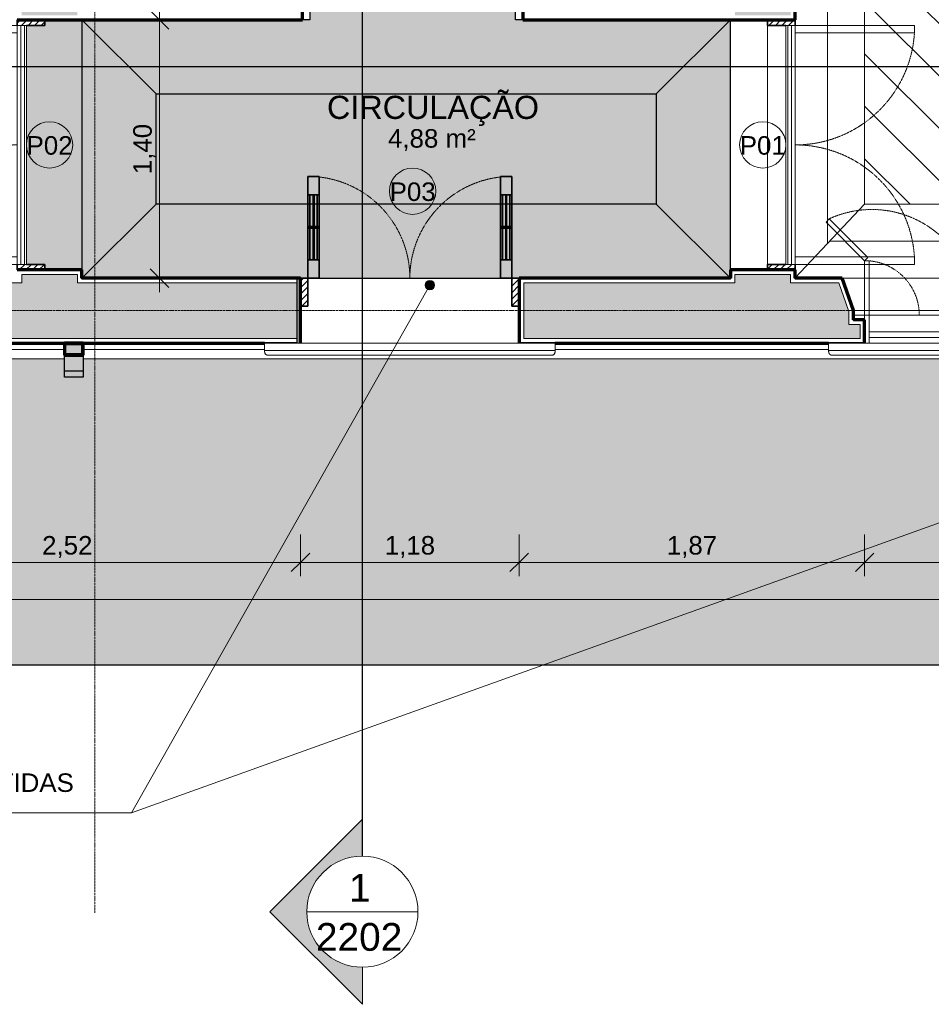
# Model space of a CAD drawing. Header units: millimetres. Extents: x -34108 to 9838, y -21919 to 4394.
# Tile 19 of 36: x -10607 to -5686, y -21919 to -16602. Entities that reach past the tile are written whole.
import ezdxf

# ---------------------------------------------------------------- set-up
doc = ezdxf.new("R2010")
doc.units = ezdxf.units.MM
doc.linetypes.add('_Tracejado pequeno', pattern=[2.25, 1.5, -0.75])
doc.linetypes.add('_Traço - ponto', pattern=[16, 12, -2, 0, -2])
for name, color, linetype, lineweight in [('A-ANNO-DIMS', 211, 'Continuous', 9), ('A-ANNO-DIMS-50', 211, 'Continuous', 9), ('A-AREA-IDEN', 2, 'Continuous', 9), ('A-DOOR', 31, 'Continuous', 18), ('A-DOOR-HDLN', 31, '_Tracejado pequeno', 18), ('A-DOOR-IDEN', 31, 'Continuous', 9), ('A-FLOR', 192, 'Continuous', 18), ('A-FLOR-PATT', 8, 'Continuous', 25), ('A-GENM', 13, 'Continuous', 18), ('A-GLAZ', 151, 'Continuous', 18), ('A-GLAZ-HDLN', 1, '_Tracejado pequeno', 18), ('A-WALL', 113, 'Continuous', 18), ('A-WALL-PATT', 111, 'Continuous', 70), ('G-ANNO-SYMB', 111, 'Continuous', 9), ('G-ANNO-TEXT', 231, 'Continuous', 9), ('S-GRID', 1, 'Continuous', 9)]:
    doc.layers.add(name, color=color, linetype=linetype, lineweight=lineweight)
doc.styles.add('Arial_2', font='arial.ttf', dxfattribs={"height": 125})
doc.styles.add('Arial_3', font='arial.ttf', dxfattribs={"height": 150})
doc.styles.add('Arial_4', font='arial.ttf', dxfattribs={"height": 100})
doc.dimstyles.new('Diagonal_-_2_0mm_Arial', dxfattribs={"dimscale": 304.8, "dimtxt": 102.02594, "dimasz": 0.328084, "dimexe": 0.246063, "dimexo": 0.0625, "dimgap": 0.024606, "dimtad": 1, "dimlfac": 0.001, "dimrnd": 0.01, "dimzin": 0, "dimdsep": 46, "dimtxsty": 'Arial_4', "dimblk1": 'OBLIQUE', "dimblk2": 'OBLIQUE', "dimsah": 1, "dimcen": 0.09, "dimdle": 0.246063, "dimadec": 0, "dimazin": 0, "dimtfac": 1, "dimtdec": 4, "dimtix": 1, "dimtmove": 0, "dimatfit": 3, "dimfxl": 0.492126, "dimfxlon": 1, "dimtvp": 1, "dimtolj": 1, "dimtzin": 0, "dimarcsym": 2})
doc.dimstyles.new('Diagonal_-_2_0mm_Arial_1', dxfattribs={"dimscale": 304.8, "dimtxt": 102.02594, "dimasz": 0.328084, "dimexe": 0.246063, "dimexo": 0.0625, "dimgap": 0.024606, "dimtad": 1, "dimdec": 0, "dimlfac": 0.1, "dimdsep": 46, "dimtxsty": 'Arial_4', "dimblk1": 'OBLIQUE', "dimblk2": 'OBLIQUE', "dimsah": 1, "dimcen": 0.09, "dimdle": 0.246063, "dimadec": 0, "dimazin": 0, "dimtfac": 1, "dimtdec": 4, "dimtix": 1, "dimtmove": 0, "dimatfit": 3, "dimfxl": 0.492126, "dimfxlon": 1, "dimtvp": 1, "dimtolj": 1, "dimtzin": 0, "dimarcsym": 2})

# ---------------------------------------------------------------- blocks, each defined once
blk = doc.blocks.new('Door_CV_Sem Chanfre - Door_CV_Sem Chanfre-4335708-PLANTA TÉRREO - MANTER _ CONSTRUIR')
at = {"layer": 'A-DOOR'}
h = blk.add_hatch(dxfattribs=at)
h.set_pattern_fill('FP_1', color=256, style=0, pattern_type=2)
h.set_pattern_definition([(45, (8501.115, 17573.492), (-17.67767, 17.67767), [])])
h.paths.add_polyline_path([(550, 25), (590, 25), (590, 175), (550, 175), (550, 172.5)], flags=0)
h.paths.add_polyline_path([(-590, 25), (-550, 25), (-550, 175), (-590, 175), (-590, 150)], flags=0)
at = {"layer": 'A-DOOR', "lineweight": 35}
for p, q in [((-490, 725), (-550, 725)), ((-550, 725), (-550, 625)), ((-490, 625), (-490, 725)), ((490, 625), (490, 725)), ((490, 725), (550, 725)), ((550, 725), (550, 625)), ((-550, 625), (-550, 275)), ((-490, 625), (-550, 625)), ((-540, 625), (-540, 275)), ((-522.5, 455), (-522.5, 625)), ((-517.5, 625), (-517.5, 455)), ((-500, 275), (-500, 625)), ((-490, 275), (-490, 625)), ((490, 275), (490, 625)), ((490, 625), (550, 625)), ((500, 275), (500, 625)), ((517.5, 625), (517.5, 455)), ((522.5, 455), (522.5, 625)), ((540, 625), (540, 275)), ((550, 625), (550, 275)), ((-490, 455), (-550, 455)), ((-550, 445), (-490, 445)), ((-522.5, 445), (-522.5, 275)), ((-517.5, 275), (-517.5, 445)), ((490, 455), (550, 455)), ((550, 445), (490, 445)), ((517.5, 275), (517.5, 445)), ((522.5, 445), (522.5, 275)), ((-550, 275), (-550, 175)), ((-550, 275), (-490, 275)), ((-490, 175), (-490, 275)), ((550, 275), (490, 275)), ((490, 175), (490, 275)), ((550, 275), (550, 175)), ((-590, 175), (-550, 175)), ((-550, 175), (-490, 175)), ((-550, 175), (-550, 25)), ((550, 175), (490, 175)), ((550, 175), (590, 175)), ((550, 25), (550, 175)), ((-550, 25), (-590, 25)), ((590, 25), (550, 25))]:
    blk.add_line(p, q, dxfattribs=at)
at = {"layer": 'A-DOOR-HDLN'}
for centre, start, end in [((-550, 175), 0, 83.7371), ((550, 175), 96.2629, 180)]:
    blk.add_arc(centre, 550, start, end, dxfattribs=at)
blk = doc.blocks.new('porta dupla - P02 - 1_35 x 2_60 m-4336731-PLANTA TÉRREO - MANTER _ CONSTRUIR')
at = {"layer": 'A-DOOR'}
h = blk.add_hatch(dxfattribs=at)
h.set_pattern_fill('FP_9', color=256, style=0, pattern_type=2)
h.set_pattern_definition([(315, (16678.492, -10446.115), (17.67767, 17.67767), [])])
h.paths.add_polyline_path([(-675, 172.5), (-675, 25), (-645, 25), (-645, 175), (-675, 175)], flags=0)
h.paths.add_polyline_path([(645, 125), (645, 25), (675, 25), (675, 175), (645, 175), (645, 135)], flags=0)
for p, q in [((-605, 820), (-645, 820)), ((-645, 820), (-645, 175)), ((-605, 175), (-605, 820)), ((605, 175), (605, 820)), ((605, 820), (645, 820)), ((645, 820), (645, 175)), ((-645, 175), (-605, 175)), ((-645, 175), (645, 175)), ((-645, 175), (-645, 155)), ((645, 175), (605, 175)), ((645, 175), (645, 155)), ((-645, 155), (645, 155)), ((-645, 155), (-645, 135)), ((-645, 135), (-645, 125)), ((-645, 135), (645, 135)), ((645, 125), (-645, 125)), ((645, 135), (645, 155)), ((645, 135), (645, 125))]:
    blk.add_line(p, q, dxfattribs=at)
at = {"layer": 'A-DOOR', "lineweight": 35}
for p, q in [((-675, 175), (-645, 175)), ((645, 175), (675, 175)), ((-645, 125), (-645, 25)), ((645, 25), (645, 125)), ((-645, 25), (-675, 25)), ((675, 25), (645, 25))]:
    blk.add_line(p, q, dxfattribs=at)
at = {"layer": 'A-DOOR-HDLN'}
for centre, start, end in [((-645, 175), 360, 90), ((645, 175), 90, 180)]:
    blk.add_arc(centre, 645, start, end, dxfattribs=at)
blk = doc.blocks.new('Window_CV - Window_CV - 1 divisão-4329171-PLANTA TÉRREO - MANTER _ CONSTRUIR')
at = {"layer": 'A-GLAZ'}
for p, q in [((-780.9, 495.9), (-798.6, 478.2)), ((-572.3, 287.3), (-780.9, 495.9)), ((572.3, 288.1), (780.9, 496.7)), ((798.6, 479), (590, 270.4)), ((780.9, 496.7), (798.6, 479)), ((-798.6, 478.2), (-590, 269.6)), ((-590, 269.6), (-572.3, 287.3)), ((-590, 269.6), (-590, -25)), ((-565, 269.6), (-590, 269.6)), ((-565, -25), (-565, 269.6)), ((565, 270.4), (590, 270.4)), ((565, -25), (565, 270.4)), ((590, 270.4), (572.3, 288.1)), ((590, 270.4), (590, -25)), ((-650, -25), (-590, -25)), ((-590, -25), (-565, -25)), ((-590, -25), (-590, -50)), ((-590, -50), (-590, -25)), ((-590, -25), (-565, -25)), ((-565, -25), (-565, -115)), ((565, -25), (-565, -25)), ((590, -25), (565, -25)), ((565, -115), (565, -25)), ((565, -25), (590, -25)), ((590, -50), (590, -25)), ((590, -25), (650, -25)), ((590, -25), (590, -50)), ((-565, -115), (565, -115)), ((-565, -115), (-565, -145)), ((-565, -145), (-565, -175)), ((-565, -145), (565, -145)), ((565, -145), (565, -115)), ((565, -175), (565, -145))]:
    blk.add_line(p, q, dxfattribs=at)
at = {"layer": 'A-GLAZ-HDLN'}
for centre, radius, start, end in [((-550.7, -4.5), 550.8, 0.4654, 114.7046), ((551.4, -4.8), 551.5, 65.4101, 179.5037), ((-590, -25), 295, 0, 85.1386), ((590, -25), 295, 94.8614, 180)]:
    blk.add_arc(centre, radius, start, end, dxfattribs=at)
blk = doc.blocks.new('porta dupla - P01 - 1_35 x 2_60 m-4336736-PLANTA TÉRREO - MANTER _ CONSTRUIR')
at = {"layer": 'A-DOOR'}
h = blk.add_hatch(dxfattribs=at)
h.set_pattern_fill('FP_21', color=256, style=0, pattern_type=2)
h.set_pattern_definition([(135, (-16678.492, 6596.115), (-17.67767, -17.67767), [])])
h.paths.add_polyline_path([(675, 175), (645, 175), (645, 25), (675, 25), (675, 172.5)], flags=0)
h.paths.add_polyline_path([(-645, 125), (-645, 175), (-675, 175), (-675, 25), (-645, 25)], flags=0)
for p, q in [((-605, 820), (-645, 820)), ((-645, 820), (-645, 175)), ((-605, 175), (-605, 820)), ((605, 175), (605, 820)), ((605, 820), (645, 820)), ((645, 820), (645, 175)), ((-645, 175), (-605, 175)), ((-645, 175), (645, 175)), ((-645, 175), (-645, 155)), ((645, 175), (605, 175)), ((645, 175), (645, 155)), ((-645, 155), (645, 155)), ((-645, 155), (-645, 135)), ((-645, 135), (-645, 125)), ((-645, 135), (645, 135)), ((645, 125), (-645, 125)), ((645, 135), (645, 155)), ((645, 135), (645, 125))]:
    blk.add_line(p, q, dxfattribs=at)
at = {"layer": 'A-DOOR', "lineweight": 35}
for p, q in [((-675, 175), (-645, 175)), ((645, 175), (675, 175)), ((-645, 125), (-645, 25)), ((645, 25), (645, 125)), ((-645, 25), (-675, 25)), ((675, 25), (645, 25))]:
    blk.add_line(p, q, dxfattribs=at)
at = {"layer": 'A-DOOR-HDLN'}
for centre, start, end in [((-645, 175), 360, 90), ((645, 175), 90, 180)]:
    blk.add_arc(centre, 645, start, end, dxfattribs=at)
blk = doc.blocks.new('ornamento esquadrias - ornamento esquadrias-4133635-PLANTA TÉRREO - MANTER _ CONSTRUIR')
at = {"layer": 'A-GENM'}
for p, q in [((3348.9, -6098.2), (3348.9, -4528.8)), ((3348.9, -4528.8), (3388.9, -4528.8)), ((3388.9, -4528.8), (3388.9, -6098.2)), ((3413.9, -6081.1), (3413.9, -4545.8)), ((3348.9, -6098.2), (3388.9, -6098.2))]:
    blk.add_line(p, q, dxfattribs=at)
for points, knots in [([(3388.9, -4528.8), (3391.1, -4528.8), (3394.4, -4529), (3398.5, -4529.7), (3401.4, -4530.4), (3404, -4531.3), (3406.4, -4532.4), (3408.1, -4533.5), (3409.3, -4534.5), (3410.6, -4535.8), (3411.6, -4537.2), (3412.4, -4538.6), (3412.8, -4539.5), (3413.3, -4540.8), (3413.6, -4542.4), (3413.9, -4544.5), (3413.9, -4546.2), (3413.8, -4547.4)], [0, 0, 0, 0, 0.142857, 0.214286, 0.285714, 0.357143, 0.428571, 0.5, 0.535714, 0.571429, 0.678571, 0.705357, 0.732143, 0.785714, 0.839286, 0.892857, 1, 1, 1, 1]), ([(3413.8, -6079.6), (3414, -6081.1), (3413.9, -6083.4), (3413.3, -6086.2), (3412.7, -6087.9), (3412, -6089.1), (3411.3, -6090.3), (3410.4, -6091.5), (3409.3, -6092.5), (3408.1, -6093.5), (3406.6, -6094.5), (3404.7, -6095.4), (3402.1, -6096.4), (3399.3, -6097.2), (3396.2, -6097.7), (3393, -6098.1), (3390.6, -6098.2), (3388.9, -6098.2)], [0, 0, 0, 0, 0.142857, 0.214286, 0.285714, 0.321429, 0.357143, 0.428571, 0.464286, 0.5, 0.571429, 0.625, 0.678571, 0.785714, 0.839286, 0.892857, 1, 1, 1, 1])]:
    blk.add_open_spline(points, degree=3, knots=knots, dxfattribs=at)
blk = doc.blocks.new('Generic Models 1 - Generic Models 24-4258923-PLANTA TÉRREO - MANTER _ CONSTRUIR')
at = {"layer": 'A-GENM', "lineweight": 25}
h = blk.add_hatch(color=173, dxfattribs=at)
h.paths.add_polyline_path([(-10365.6, -18413.5), (-10265.6, -18413.5), (-10265.6, -18348.5), (-10365.6, -18348.5)], flags=0)
h.paths.add_polyline_path([(-10267.6, -18411.5), (-10363.6, -18411.5), (-10363.6, -18350.5), (-10267.6, -18350.5)], flags=0)
for points in [[(-10267.6, -18411.5), (-10267.6, -18350.5), (-10363.6, -18350.5), (-10363.6, -18411.5), (-10302.6, -18411.5)], [(-10365.6, -18498.5), (-10265.6, -18498.5), (-10265.6, -18413.5), (-10365.6, -18413.5), (-10365.6, -18448.5)], [(-10365.6, -18533.5), (-10265.6, -18533.5), (-10265.6, -18498.5), (-10365.6, -18498.5)]]:
    blk.add_hatch(color=254, dxfattribs=at).paths.add_polyline_path(points, flags=0)
at = {"layer": 'A-GENM', "color": 7, "lineweight": 70}
for p, q in [((-10365.6, -18348.5), (-10365.6, -18413.5)), ((-10265.6, -18348.5), (-10365.6, -18348.5)), ((-10363.6, -18411.5), (-10363.6, -18350.5)), ((-10363.6, -18350.5), (-10267.6, -18350.5)), ((-10267.6, -18350.5), (-10267.6, -18411.5)), ((-10265.6, -18413.5), (-10265.6, -18348.5)), ((-10365.6, -18413.5), (-10265.6, -18413.5)), ((-10267.6, -18411.5), (-10363.6, -18411.5))]:
    blk.add_line(p, q, dxfattribs=at)
at = {"layer": 'A-GENM', "color": 5, "lineweight": 25}
for p, q in [((-10365.6, -18498.5), (-10365.6, -18413.5)), ((-10265.6, -18413.5), (-10265.6, -18498.5)), ((-10365.6, -18533.5), (-10365.6, -18498.5)), ((-10365.6, -18498.5), (-10265.6, -18498.5)), ((-10265.6, -18498.5), (-10265.6, -18533.5)), ((-10265.6, -18533.5), (-10365.6, -18533.5))]:
    blk.add_line(p, q, dxfattribs=at)
blk = doc.blocks.new('Embasamento - Embasamento-4325691-PLANTA TÉRREO - MANTER _ CONSTRUIR')
at = {"layer": 'A-GENM'}
for p, q in [((-11415.6, -18383.5), (-10365.6, -18383.5)), ((-10265.6, -18383.5), (-9285.8, -18383.5)), ((-7716.4, -18383.5), (-6240.8, -18383.5)), ((-17865.6, -18433.5), (-10365.6, -18433.5)), ((-10265.6, -18433.5), (-4145.6, -18433.5))]:
    blk.add_line(p, q, dxfattribs=at)
blk = doc.blocks.new('Section - M_Section head ABNT-2836546-PLANTA TÉRREO - MANTER _ CONSTRUIR')
at = {"layer": 'G-ANNO-SYMB'}
h = blk.add_hatch(color=256, dxfattribs=at)
edge = h.paths.add_edge_path(flags=0)
edge.add_line((-6, 10), (4, 0))
edge.add_line((4, 0), (0, 0))
edge.add_arc((-6, 0), 6, 0, 180)
edge.add_line((-12, 0), (-16, 0))
edge.add_line((-16, 0), (-6, 10))
for p, q in [((-16, 0), (-6, 10)), ((-6, 10), (-16, 0)), ((4, 0), (-6, 10)), ((4, 0), (-6, 10)), ((0, 0), (4, 0)), ((-16, 0), (-12, 0))]:
    blk.add_line(p, q, dxfattribs=at)
for start, end in [(360, 180), (0, 180), (180, 0)]:
    blk.add_arc((-6, 0), 6, start, end, dxfattribs=at)
blk = doc.blocks.new('DIMBLOCK4-PLANTA TÉRREO - MANTER _ CONSTRUIR')
at = {"layer": 'A-ANNO-DIMS-50'}
for p, q in [((-30071.1, -19582.8), (-30071.1, -19807.8)), ((-30071.1, -19732.8), (-30071.1, -19582.8)), ((3348.9, -19582.8), (3348.9, -19807.8)), ((3348.9, -19732.8), (3348.9, -19582.8)), ((-30146.1, -19732.8), (3423.9, -19732.8))]:
    blk.add_line(p, q, dxfattribs=at)
at = {"layer": 'A-ANNO-DIMS-50', "lineweight": 18}
for p, q in [((-30071.1, -19732.8), (-30021.1, -19682.8)), ((3348.9, -19732.8), (3398.9, -19682.8)), ((-30071.1, -19732.8), (-30121.1, -19782.8)), ((3348.9, -19732.8), (3298.9, -19782.8))]:
    blk.add_line(p, q, dxfattribs=at)
at = {"layer": 'A-ANNO-DIMS-50', "color": 0, "insert": (-13535.6, -19590.7), "char_height": 100, "width": 418.697, "attachment_point": 1, "line_spacing_factor": 0.941778, "style": 'Arial_4'}
blk.add_mtext('33,42', dxfattribs=at)
blk = doc.blocks.new('_Oblique')
at = {"color": 0, "linetype": 'ByBlock', "lineweight": -2}
blk.add_line((-0.5, -0.5), (0.5, 0.5), dxfattribs=at)
blk = doc.blocks.new('DIMBLOCK6-PLANTA TÉRREO - MANTER _ CONSTRUIR')
at = {"layer": 'A-ANNO-DIMS-50', "lineweight": 18}
for p, q in [((-9852.5, -16603.5), (-9902.5, -16553.5)), ((-9852.5, -16603.5), (-9802.5, -16653.5)), ((-9852.5, -17998.5), (-9902.5, -17948.5)), ((-9852.5, -17998.5), (-9802.5, -18048.5))]:
    blk.add_line(p, q, dxfattribs=at)
at = {"layer": 'A-ANNO-DIMS-50'}
for p, q in [((-10002.5, -16603.5), (-9777.5, -16603.5)), ((-9852.5, -16603.5), (-10002.5, -16603.5)), ((-9852.5, -18073.5), (-9852.5, -16603.5)), ((-10002.5, -17998.5), (-9777.5, -17998.5)), ((-9852.5, -17998.5), (-10002.5, -17998.5))]:
    blk.add_line(p, q, dxfattribs=at)
at = {"layer": 'A-ANNO-DIMS-50', "color": 0, "insert": (-9994.6, -17436.7), "char_height": 100, "width": 325.653, "attachment_point": 1, "rotation": 90, "line_spacing_factor": 0.941778, "style": 'Arial_4'}
blk.add_mtext('1,40', dxfattribs=at)
blk = doc.blocks.new('DIMBLOCK7-PLANTA TÉRREO - MANTER _ CONSTRUIR')
at = {"layer": 'A-ANNO-DIMS-50', "lineweight": 18}
for p, q in [((-9852.5, -16303.5), (-9902.5, -16253.5)), ((-9852.5, -16303.5), (-9802.5, -16353.5)), ((-9852.5, -16603.5), (-9902.5, -16553.5)), ((-9852.5, -16603.5), (-9802.5, -16653.5))]:
    blk.add_line(p, q, dxfattribs=at)
at = {"layer": 'A-ANNO-DIMS-50'}
for p, q in [((-10002.5, -16303.5), (-9777.5, -16303.5)), ((-9852.5, -16303.5), (-10002.5, -16303.5)), ((-9852.5, -16603.5), (-9852.5, -16303.5)), ((-10002.5, -16603.5), (-9777.5, -16603.5)), ((-9852.5, -16603.5), (-10002.5, -16603.5))]:
    blk.add_line(p, q, dxfattribs=at)
at = {"layer": 'A-ANNO-DIMS-50', "color": 0, "insert": (-9994.6, -16531), "char_height": 100, "width": 186.088, "attachment_point": 1, "rotation": 90, "line_spacing_factor": 0.941778, "style": 'Arial_4'}
blk.add_mtext('30', dxfattribs=at)
blk = doc.blocks.new('DIMBLOCK49-PLANTA TÉRREO - MANTER _ CONSTRUIR')
at = {"layer": 'A-ANNO-DIMS-50'}
for p, q in [((-11610.3, -19382.8), (-11610.3, -19607.8)), ((-11610.3, -19532.8), (-11610.3, -19382.8)), ((-9091.1, -19382.8), (-9091.1, -19607.8)), ((-9091.1, -19532.8), (-9091.1, -19382.8)), ((-11610.3, -19532.8), (-9091.1, -19532.8))]:
    blk.add_line(p, q, dxfattribs=at)
at = {"layer": 'A-ANNO-DIMS-50', "lineweight": 18}
for p, q in [((-11610.3, -19532.8), (-11560.3, -19482.8)), ((-9091.1, -19532.8), (-9041.1, -19482.8)), ((-11610.3, -19532.8), (-11660.3, -19582.8)), ((-9091.1, -19532.8), (-9141.1, -19582.8))]:
    blk.add_line(p, q, dxfattribs=at)
at = {"layer": 'A-ANNO-DIMS-50', "color": 0, "insert": (-10486.4, -19390.7), "char_height": 100, "width": 325.653, "attachment_point": 1, "line_spacing_factor": 0.941778, "style": 'Arial_4'}
blk.add_mtext('2,52', dxfattribs=at)
blk = doc.blocks.new('DIMBLOCK50-PLANTA TÉRREO - MANTER _ CONSTRUIR')
at = {"layer": 'A-ANNO-DIMS-50'}
for p, q in [((-9091.1, -19382.8), (-9091.1, -19607.8)), ((-9091.1, -19532.8), (-9091.1, -19382.8)), ((-7911.1, -19382.8), (-7911.1, -19607.8)), ((-7911.1, -19532.8), (-7911.1, -19382.8)), ((-9091.1, -19532.8), (-7911.1, -19532.8))]:
    blk.add_line(p, q, dxfattribs=at)
at = {"layer": 'A-ANNO-DIMS-50', "lineweight": 18}
for p, q in [((-9091.1, -19532.8), (-9041.1, -19482.8)), ((-7911.1, -19532.8), (-7861.1, -19482.8)), ((-9091.1, -19532.8), (-9141.1, -19582.8)), ((-7911.1, -19532.8), (-7961.1, -19582.8))]:
    blk.add_line(p, q, dxfattribs=at)
at = {"layer": 'A-ANNO-DIMS-50', "color": 0, "insert": (-8636.8, -19390.7), "char_height": 100, "width": 325.653, "attachment_point": 1, "line_spacing_factor": 0.941778, "style": 'Arial_4'}
blk.add_mtext('1,18', dxfattribs=at)
blk = doc.blocks.new('DIMBLOCK51-PLANTA TÉRREO - MANTER _ CONSTRUIR')
at = {"layer": 'A-ANNO-DIMS-50'}
for p, q in [((-7911.1, -19382.8), (-7911.1, -19607.8)), ((-7911.1, -19532.8), (-7911.1, -19382.8)), ((-6046.1, -19382.8), (-6046.1, -19607.8)), ((-6046.1, -19532.8), (-6046.1, -19382.8)), ((-7911.1, -19532.8), (-6046.1, -19532.8))]:
    blk.add_line(p, q, dxfattribs=at)
at = {"layer": 'A-ANNO-DIMS-50', "lineweight": 18}
for p, q in [((-7911.1, -19532.8), (-7861.1, -19482.8)), ((-6046.1, -19532.8), (-5996.1, -19482.8)), ((-7911.1, -19532.8), (-7961.1, -19582.8)), ((-6046.1, -19532.8), (-6096.1, -19582.8))]:
    blk.add_line(p, q, dxfattribs=at)
at = {"layer": 'A-ANNO-DIMS-50', "color": 0, "insert": (-7114.3, -19390.7), "char_height": 100, "width": 325.653, "attachment_point": 1, "line_spacing_factor": 0.941778, "style": 'Arial_4'}
blk.add_mtext('1,87', dxfattribs=at)
blk = doc.blocks.new('DIMBLOCK52-PLANTA TÉRREO - MANTER _ CONSTRUIR')
at = {"layer": 'A-ANNO-DIMS-50'}
for p, q in [((-6046.1, -19382.8), (-6046.1, -19607.8)), ((-6046.1, -19532.8), (-6046.1, -19382.8)), ((-4866.1, -19382.8), (-4866.1, -19607.8)), ((-4866.1, -19532.8), (-4866.1, -19382.8)), ((-6046.1, -19532.8), (-4866.1, -19532.8))]:
    blk.add_line(p, q, dxfattribs=at)
at = {"layer": 'A-ANNO-DIMS-50', "lineweight": 18}
for p, q in [((-6046.1, -19532.8), (-5996.1, -19482.8)), ((-4866.1, -19532.8), (-4816.1, -19482.8)), ((-6046.1, -19532.8), (-6096.1, -19582.8)), ((-4866.1, -19532.8), (-4916.1, -19582.8))]:
    blk.add_line(p, q, dxfattribs=at)
at = {"layer": 'A-ANNO-DIMS-50', "color": 0, "insert": (-5591.8, -19390.7), "char_height": 100, "width": 325.653, "attachment_point": 1, "line_spacing_factor": 0.941778, "style": 'Arial_4'}
blk.add_mtext('1,18', dxfattribs=at)
blk = doc.blocks.new('TAG-Porta - Ref_ Porta-2416850-PLANTA TÉRREO - MANTER _ CONSTRUIR')
at = {"layer": 'A-DOOR-IDEN'}
blk.add_circle((0, 0), 2.5, dxfattribs=at)

msp = doc.modelspace()

# ---------------------------------------------------------------- hatches: boundary and pattern name
at = {"layer": 'A-FLOR-PATT', "lineweight": 18}
h = msp.add_hatch(dxfattribs=at)
h.set_pattern_fill('FP_24', color=256, style=0, pattern_type=2)
h.set_pattern_definition([(90, (-19846.12, -7372.6), (-200, 1e-14), [])])
h.paths.add_polyline_path([(-6421.115, -17996.929), (-6046.115, -17598.492), (-6046.115, -10018.492), (-6421.115, -9643.492), (-6421.115, -10462.116), (-6446.115, -10470.866), (-6446.115, -11875.866), (-6421.115, -11884.616), (-6421.115, -17955.992)], flags=0)
h = msp.add_hatch(dxfattribs=at)
h.set_pattern_fill('FP_23', color=256, style=0, pattern_type=2)
h.set_pattern_definition([(315, (-7844.11, -11029.7), (141.4214, 141.4214), [])])
h.paths.add_polyline_path([(-2848.479, -17598.492), (-2121.115, -17598.492), (-2121.115, -10018.492), (-6046.115, -10018.492), (-6046.115, -17598.492), (-4149.698, -17598.492)], flags=0)
at = {"layer": 'A-FLOR-PATT'}
for points in [[(-8681.115, -17003.492), (-7171.115, -17003.492), (-6771.115, -16603.492), (-7931.115, -16603.492), (-7931.115, -16353.492), (-9041.115, -16353.492), (-9041.115, -16603.492), (-10271.115, -16603.492), (-9871.115, -17003.492), (-9081.115, -17003.492)], [(-10429.448, -17953.492), (-10271.115, -17953.492), (-10271.115, -16603.492), (-10471.115, -16603.492), (-10471.115, -16633.492), (-10571.115, -16633.492), (-10571.115, -17923.492), (-10471.115, -17923.492), (-10471.115, -17953.492), (-10446.115, -17953.492)], [(-10271.115, -17998.492), (-9871.115, -17598.492), (-9871.115, -17003.492), (-10271.115, -16603.492), (-10271.115, -17955.992)], [(-6771.115, -17998.492), (-6771.115, -16603.492), (-7171.115, -17003.492), (-7171.115, -17598.492), (-6813.615, -17955.992)], [(-7171.115, -17598.492), (-7171.115, -17003.492), (-9871.115, -17003.492), (-9871.115, -17598.492), (-8053.354, -17598.492)], [(-10271.115, -17998.492), (-6771.115, -17998.492), (-7171.115, -17598.492), (-9871.115, -17598.492), (-10228.615, -17955.992)], [(-13258.229, -20085.566), (-3425.975, -20085.566), (-3425.975, -18433.492), (-4045.632, -18433.492), (-4045.632, -18533.492), (-4145.632, -18533.492), (-4145.632, -18433.492), (-10265.632, -18433.492), (-10265.632, -18533.492), (-10365.632, -18533.492), (-10365.632, -18433.492), (-16225.78, -18433.492), (-16225.78, -20085.566)]]:
    msp.add_hatch(color=254, dxfattribs=at).paths.add_polyline_path(points, flags=0)
at = {"layer": 'A-FLOR-PATT', "lineweight": 18}
h = msp.add_hatch(dxfattribs=at)
h.set_pattern_fill('FP_27', color=256, style=0, pattern_type=2)
h.set_pattern_definition([(90, (-24371.12, -11001.7), (-200, 1e-14), [])])
h.paths.add_polyline_path([(-6571.115, -17953.492), (-6571.115, -17923.492), (-6471.115, -17923.492), (-6471.115, -16633.492), (-6571.115, -16633.492), (-6571.115, -16603.492), (-6771.115, -16603.492), (-6771.115, -17953.492), (-6589.483, -17953.492)], flags=0)
h = msp.add_hatch(dxfattribs=at)
h.set_pattern_fill('FP_28', color=256, style=0, pattern_type=2)
h.set_pattern_definition([(0, (-129, 201.5), (0, 200), [])])
h.paths.add_polyline_path([(-2197.87, -18023.492), (-2131.115, -18023.492), (-2131.115, -17998.492), (-1744.644, -17998.492), (-2121.115, -17598.492), (-6046.115, -17598.492), (-6421.115, -17996.929), (-6421.115, -17998.492), (-3231.115, -17998.492), (-3231.115, -18023.492), (-2848.479, -18023.492)], flags=0)
h.paths.add_polyline_path([(-6161.264, -18023.492), (-6161.244, -18023.492), (-6167.365, -18006.059)], flags=0)
at = {"layer": 'A-WALL-PATT'}
h = msp.add_hatch(color=256, dxfattribs=at)
h.paths.add_polyline_path([(-10596.115, -18023.492), (-10296.115, -18023.492), (-10296.115, -17978.492), (-10596.115, -17978.492), (-10596.115, -18000.992)], flags=0)
h.paths.add_polyline_path([(-10446.115, -16578.492), (-10296.115, -16578.492), (-10296.115, -12278.492), (-10596.115, -12278.492), (-10596.115, -16578.492)], flags=0)
h = msp.add_hatch(color=256, dxfattribs=at)
h.paths.add_polyline_path([(-6746.115, -18023.492), (-6446.115, -18023.492), (-6446.115, -17978.492), (-6746.115, -17978.492), (-6746.115, -18000.992)], flags=0)
h.paths.add_polyline_path([(-6746.115, -16578.492), (-6446.115, -16578.492), (-6446.115, -12278.492), (-6746.115, -12278.492), (-6746.115, -16328.492)], flags=0)
h = msp.add_hatch(color=256, dxfattribs=at)
h.paths.add_polyline_path([(2998.885, -18323.492), (3023.885, -18323.492), (3023.885, -18023.492), (1363.885, -18023.492), (1363.885, -18323.492), (2356.396, -18323.492)], flags=0)
h.paths.add_polyline_path([(79.263, -18323.492), (133.885, -18323.492), (133.885, -18023.492), (-2066.115, -18023.492), (-2066.115, -18323.492), (-246.042, -18323.492)], flags=0)
h.paths.add_polyline_path([(-3296.115, -18323.492), (-3296.115, -18023.492), (-4727.128, -18023.492), (-4779.628, -18173.492), (-4781.115, -18173.492), (-4781.115, -18248.492), (-4841.115, -18248.492), (-4841.115, -18323.492), (-3336.436, -18323.492)], flags=0)
h.paths.add_polyline_path([(-6071.115, -18323.492), (-6071.115, -18248.492), (-6131.115, -18248.492), (-6131.115, -18173.492), (-6132.602, -18173.492), (-6185.102, -18023.492), (-7886.115, -18023.492), (-7886.115, -18323.492), (-6101.526, -18323.492)], flags=0)
h.paths.add_polyline_path([(-9111.115, -18323.492), (-9111.115, -18023.492), (-11471.299, -18023.492), (-11523.799, -18173.492), (-11525.286, -18173.492), (-11525.286, -18248.492), (-11585.286, -18248.492), (-11585.286, -18323.492), (-9191.921, -18323.492)], flags=0)
h.paths.add_polyline_path([(-13258.229, -18323.492), (-12815.286, -18323.492), (-12815.286, -18248.492), (-12875.286, -18248.492), (-12875.286, -18173.492), (-12876.773, -18173.492), (-12929.273, -18023.492), (-15192.128, -18023.492), (-15244.628, -18173.492), (-15246.115, -18173.492), (-15246.115, -18248.492), (-15306.115, -18248.492), (-15306.115, -18323.492), (-14559.448, -18323.492)], flags=0)
h.paths.add_polyline_path([(-16836.581, -18323.492), (-16536.115, -18323.492), (-16536.115, -18248.492), (-16596.115, -18248.492), (-16596.115, -18173.492), (-16597.602, -18173.492), (-16650.102, -18023.492), (-19157.128, -18023.492), (-19209.628, -18173.492), (-19211.115, -18173.492), (-19211.115, -18248.492), (-19271.115, -18248.492), (-19271.115, -18323.492), (-17161.885, -18323.492)], flags=0)
h.paths.add_polyline_path([(-20577.585, -18323.492), (-20501.115, -18323.492), (-20501.115, -18248.492), (-20561.115, -18248.492), (-20561.115, -18173.492), (-20562.602, -18173.492), (-20615.102, -18023.492), (-23882.128, -18023.492), (-23934.628, -18173.492), (-23936.115, -18173.492), (-23936.115, -18248.492), (-23996.115, -18248.492), (-23996.115, -18323.492), (-20740.237, -18323.492)], flags=0)
h.paths.add_polyline_path([(-25226.115, -18323.492), (-25226.115, -18248.492), (-25286.115, -18248.492), (-25286.115, -18173.492), (-25287.602, -18173.492), (-25340.102, -18023.492), (-30046.115, -18023.492), (-30046.115, -18323.492), (-25294.503, -18323.492)], flags=0)
at = {"layer": 'A-WALL-PATT', "lineweight": 18}
msp.add_hatch(color=171, dxfattribs=at).paths.add_polyline_path([(-9091.115, -18348.492), (-9091.115, -17998.492), (-9111.115, -17998.492), (-9111.115, -18348.492)], flags=0)
at = {"layer": 'G-ANNO-TEXT'}
h = msp.add_hatch(color=250, dxfattribs=at)
edge = h.paths.add_edge_path(flags=0)
edge.add_arc((-8393.077, -18035.497), 25, 0, 360)

# ---------------------------------------------------------------- linework, layer by layer
at = {"layer": 'A-FLOR'}
for p, q in [((-6046.115, -17598.492), (-6046.115, -10018.492)), ((-6421.201, -17997.021), (-6046.115, -17598.492)), ((-2121.115, -17598.492), (-6046.115, -17598.492))]:
    msp.add_line(p, q, dxfattribs=at)
at = {"layer": 'A-FLOR', "color": 5, "lineweight": 25}
for p, q in [((-9041.115, -16353.492), (-9041.115, -16603.492)), ((-7931.115, -16603.492), (-7931.115, -16353.492)), ((-10271.115, -16603.492), (-9871.115, -17003.492)), ((-10271.115, -16603.492), (-10271.115, -17953.492)), ((-9041.115, -16603.492), (-9081.115, -16603.492)), ((-7891.115, -16603.492), (-7931.115, -16603.492)), ((-6771.115, -16603.492), (-7171.115, -17003.492)), ((-6771.115, -17953.492), (-6771.115, -16603.492)), ((-9871.115, -17598.492), (-9871.115, -17003.492)), ((-9871.115, -17003.492), (-7171.115, -17003.492)), ((-7171.115, -17003.492), (-7171.115, -17598.492)), ((-9871.115, -17598.492), (-10271.115, -17998.492)), ((-7171.115, -17598.492), (-9871.115, -17598.492)), ((-6771.115, -17998.492), (-7171.115, -17598.492)), ((-9051.115, -17998.492), (-7951.115, -17998.492)), ((-31775.802, -20085.566), (3551.996, -20085.566))]:
    msp.add_line(p, q, dxfattribs=at)
at = {"layer": 'A-WALL', "lineweight": 70}
for p, q in [((-6421.115, -16603.492), (-6421.115, -11884.616)), ((-9081.115, -16603.492), (-9081.115, -16303.492)), ((-7891.115, -16303.492), (-7891.115, -16603.492)), ((-10621.115, -16603.492), (-9081.115, -16603.492)), ((-7891.115, -16603.492), (-6771.115, -16603.492)), ((-6771.115, -16603.492), (-6421.115, -16603.492)), ((-10271.115, -17953.492), (-10621.115, -17953.492)), ((-10271.115, -17998.492), (-10271.115, -17953.492)), ((-6771.115, -17953.492), (-6771.115, -17998.492)), ((-6421.115, -17953.492), (-6771.115, -17953.492)), ((-6421.115, -17998.492), (-6421.115, -17953.492)), ((-9091.115, -17998.492), (-10271.115, -17998.492)), ((-6771.115, -17998.492), (-7911.115, -17998.492)), ((-7911.115, -17998.492), (-7911.115, -18348.492)), ((-6167.365, -17998.492), (-6421.115, -17998.492)), ((-6106.115, -18173.492), (-6167.365, -17998.492)), ((-6106.115, -18223.492), (-6106.115, -18173.492)), ((-6046.115, -18223.492), (-6106.115, -18223.492)), ((-6046.115, -18348.492), (-6046.115, -18223.492)), ((-11415.593, -18348.492), (-9285.808, -18348.492)), ((-7716.422, -18348.492), (-6240.808, -18348.492))]:
    msp.add_line(p, q, dxfattribs=at)
at = {"layer": 'A-WALL'}
for p, q in [((-10273.615, -17955.992), (-10618.615, -17955.992)), ((-10273.615, -18000.992), (-10273.615, -17955.992)), ((-6423.615, -17955.992), (-6768.615, -17955.992)), ((-6768.615, -17955.992), (-6768.615, -18000.992)), ((-6423.615, -18000.992), (-6423.615, -17955.992)), ((-10596.115, -18023.492), (-11471.299, -18023.492)), ((-10296.115, -17978.492), (-10596.115, -17978.492)), ((-10596.115, -17978.492), (-10596.115, -18023.492)), ((-10296.115, -18023.492), (-10296.115, -17978.492)), ((-9111.115, -18023.492), (-10296.115, -18023.492)), ((-9111.115, -18000.992), (-10273.615, -18000.992)), ((-6768.615, -18000.992), (-7908.615, -18000.992)), ((-7908.615, -18000.992), (-7908.615, -18345.992)), ((-7886.115, -18023.492), (-7886.115, -18323.492)), ((-6746.115, -18023.492), (-7886.115, -18023.492)), ((-6446.115, -17978.492), (-6746.115, -17978.492)), ((-6746.115, -17978.492), (-6746.115, -18023.492)), ((-6446.115, -18023.492), (-6446.115, -17978.492)), ((-6185.102, -18023.492), (-6446.115, -18023.492)), ((-6169.139, -18000.992), (-6423.615, -18000.992)), ((-6132.602, -18173.492), (-6185.102, -18023.492)), ((-6108.764, -18173.492), (-6169.139, -18000.992)), ((-6167.365, -17998.492), (-4744.865, -17998.492)), ((-6132.602, -18173.492), (-6131.115, -18173.492)), ((-6131.115, -18248.492), (-6131.115, -18173.492)), ((-6108.615, -18225.992), (-6108.615, -18173.492)), ((-4806.115, -18173.492), (-6106.115, -18173.492)), ((-6048.615, -18225.992), (-6108.615, -18225.992)), ((-6048.615, -18345.992), (-6048.615, -18225.992)), ((-6071.115, -18248.492), (-6131.115, -18248.492)), ((-6071.115, -18323.492), (-6071.115, -18248.492)), ((-11585.286, -18323.492), (-9111.115, -18323.492)), ((-7886.115, -18323.492), (-6071.115, -18323.492)), ((-11607.786, -18345.992), (-9111.115, -18345.992)), ((-7908.615, -18345.992), (-6048.615, -18345.992))]:
    msp.add_line(p, q, dxfattribs=at)
at = {"layer": 'A-WALL', "color": 5, "lineweight": 25}
msp.add_line((-9111.115, -17998.492), (-9111.115, -18348.492), dxfattribs=at)
at = {"layer": 'A-WALL', "color": 7, "lineweight": 70}
msp.add_line((-9091.115, -18348.492), (-9091.115, -17998.492), dxfattribs=at)
at = {"layer": 'G-ANNO-SYMB', "lineweight": 25}
for p, q in [((-8757.442, -21119.396), (-8757.442, 3188.345)), ((-33308.227, -16855.239), (6430.214, -16855.239))]:
    msp.add_line(p, q, dxfattribs=at)
at = {"layer": 'G-ANNO-SYMB'}
msp.add_line((-9057.442, -21419.396), (-8457.442, -21419.396), dxfattribs=at)
at = {"layer": 'G-ANNO-TEXT', "color": 250}
for p, q in [((-8393.077, -18035.497), (-10004.008, -20884.525)), ((-2582.449, -18219.436), (-10004.008, -20884.525)), ((-10004.008, -20884.525), (-11336.14, -20884.525))]:
    msp.add_line(p, q, dxfattribs=at)
msp.add_circle((-8393.077, -18035.497), 25, dxfattribs=at)
at = {"layer": 'S-GRID', "linetype": '_Traço - ponto'}
for p, q in [((-10201.115, 3893.814), (-10201.115, -21426.217)), ((6504.181, -18173.492), (-33608.19, -18173.492))]:
    msp.add_line(p, q, dxfattribs=at)

# ---------------------------------------------------------------- block references
at = {"layer": 'A-DOOR'}
for name, p, rotation in [('porta dupla - P02 - 1_35 x 2_60 m-4336731-PLANTA TÉRREO - MANTER _ CONSTRUIR', (-10446.115, -17278.492), 89.99999999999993), ('porta dupla - P01 - 1_35 x 2_60 m-4336736-PLANTA TÉRREO - MANTER _ CONSTRUIR', (-6596.115, -17278.492), 269.9999999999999)]:
    msp.add_blockref(name, p, dxfattribs=dict(at, rotation=rotation))
msp.add_blockref('Door_CV_Sem Chanfre - Door_CV_Sem Chanfre-4335708-PLANTA TÉRREO - MANTER _ CONSTRUIR', (-8501.115, -18173.492), dxfattribs=at)
at = {"layer": 'A-DOOR-IDEN', "xscale": 49.99999999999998, "yscale": 49.99999999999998, "zscale": 49.99999999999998}
for p in [(-10446.115, -17278.492), (-6596.115, -17278.492), (-8486.115, -17528.492)]:
    msp.add_blockref('TAG-Porta - Ref_ Porta-2416850-PLANTA TÉRREO - MANTER _ CONSTRUIR', p, dxfattribs=at)
at = {"layer": 'A-GENM', "color": 5, "lineweight": 25}
msp.add_blockref('Generic Models 1 - Generic Models 24-4258923-PLANTA TÉRREO - MANTER _ CONSTRUIR', (0, 0), dxfattribs=at)
at = {"layer": 'A-GENM'}
msp.add_blockref('Embasamento - Embasamento-4325691-PLANTA TÉRREO - MANTER _ CONSTRUIR', (0, 0), dxfattribs=at)
at = {"layer": 'A-GENM', "rotation": 269.9999999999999}
for p in [(-3187.623, -14999.607), (-142.623, -14999.607)]:
    msp.add_blockref('ornamento esquadrias - ornamento esquadrias-4133635-PLANTA TÉRREO - MANTER _ CONSTRUIR', p, dxfattribs=at)
at = {"layer": 'A-GLAZ'}
msp.add_blockref('Window_CV - Window_CV - 1 divisão-4329171-PLANTA TÉRREO - MANTER _ CONSTRUIR', (-5456.115, -18173.492), dxfattribs=at)
at = {"layer": 'G-ANNO-SYMB', "xscale": 49.99999999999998, "yscale": 49.99999999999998, "zscale": 49.99999999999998, "rotation": 90}
msp.add_blockref('Section - M_Section head ABNT-2836546-PLANTA TÉRREO - MANTER _ CONSTRUIR', (-8757.442, -21119.396), dxfattribs=at)

# ---------------------------------------------------------------- texts
at = {"layer": 'A-AREA-IDEN', "attachment_point": 1}
for s, insert, char_height, width, style in [('CIRCULAÇÃO', (-8948.52, -17013.122), 125, 1382.91094, 'Arial_2'), ('4,88 m²', (-8619.27, -17193.17), 100, 585.23187, 'Arial_4')]:
    msp.add_mtext(s, dxfattribs=dict(at, insert=insert, char_height=char_height, width=width, style=style))
at = {"layer": 'A-DOOR-IDEN', "char_height": 100, "width": 308.64969, "attachment_point": 1, "style": 'Arial_4'}
for s, insert in [('P02', (-10570.339, -17231.146)), ('P01', (-6720.339, -17231.146)), ('P03', (-8610.339, -17481.146))]:
    msp.add_mtext(s, dxfattribs=dict(at, insert=insert))
at = {"layer": 'G-ANNO-SYMB', "char_height": 150, "attachment_point": 1, "style": 'Arial_3'}
for s, insert, width in [('1', (-8829.648, -21215.438), 144.30375), ('2202', (-9008.148, -21480.427), 577.215)]:
    msp.add_mtext(s, dxfattribs=dict(at, insert=insert, width=width))
at = {"layer": 'G-ANNO-TEXT', "color": 7, "insert": (-12317.48, -20672.467), "char_height": 100, "width": 2521.30719, "attachment_point": 1, "style": 'Arial_4'}
msp.add_mtext('PORTAS A SEREM MANTIDAS ', dxfattribs=at)

# ---------------------------------------------------------------- dimensions: what is measured, and where the dimension line sits
at = {"layer": 'A-ANNO-DIMS'}
for base, p1, p2, dimstyle, override, picture, middle in [((-9852.538, -16303.492), (-10002.538, -16603.492), (-10002.538, -16303.492), 'Diagonal_-_2_0mm_Arial_1', {"dimpost": '<>', "dimfxl": 300}, 'DIMBLOCK7-PLANTA TÉRREO - MANTER _ CONSTRUIR', (-9911.13, -16453.492)), ((-9852.538385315, -16603.491622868), (-10002.538385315, -17998.491622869), (-10002.538385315, -16603.491622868), 'Diagonal_-_2_0mm_Arial', {"dimpost": '<>', "dimfxl": 1395}, 'DIMBLOCK6-PLANTA TÉRREO - MANTER _ CONSTRUIR', (-9911.095684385, -17300.991622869))]:
    dim = msp.add_linear_dim(base=base, p1=p1, p2=p2, angle=90, dimstyle=dimstyle, override=override, dxfattribs=at)
    dim.commit()
    dim.dimension.update_dxf_attribs({"geometry": picture, "text_midpoint": middle})
for base, p1, p2, override, picture, middle in [((-9091.115, -19532.777), (-11610.286, -19382.777), (-9091.115, -19382.777), {"dimpost": '<>', "dimfxl": 2519.170934}, 'DIMBLOCK49-PLANTA TÉRREO - MANTER _ CONSTRUIR', (-10350.7, -19474.22)), ((-7911.115, -19532.777), (-9091.115, -19382.777), (-7911.115, -19382.777), {"dimpost": '<>', "dimfxl": 1180}, 'DIMBLOCK50-PLANTA TÉRREO - MANTER _ CONSTRUIR', (-8501.115, -19474.22)), ((-6046.114937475, -19532.777025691), (-7911.114937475, -19382.777025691), (-6046.114937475, -19382.777025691), {"dimpost": '<>', "dimfxl": 1865}, 'DIMBLOCK51-PLANTA TÉRREO - MANTER _ CONSTRUIR', (-6978.614937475, -19474.219726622)), ((-4866.115, -19532.777), (-6046.115, -19382.777), (-4866.115, -19382.777), {"dimpost": '<>', "dimfxl": 1180}, 'DIMBLOCK52-PLANTA TÉRREO - MANTER _ CONSTRUIR', (-5456.115, -19474.22)), ((3348.885, -19732.777), (-30071.115, -19582.777), (3348.885, -19582.777), {"dimpost": '<>', "dimfxl": 33420}, 'DIMBLOCK4-PLANTA TÉRREO - MANTER _ CONSTRUIR', (-13361.115, -19674.186))]:
    dim = msp.add_linear_dim(base=base, p1=p1, p2=p2, dimstyle='Diagonal_-_2_0mm_Arial', override=override, dxfattribs=at)
    dim.commit()
    dim.dimension.update_dxf_attribs({"geometry": picture, "text_midpoint": middle})

doc.saveas('drawing.dxf')
